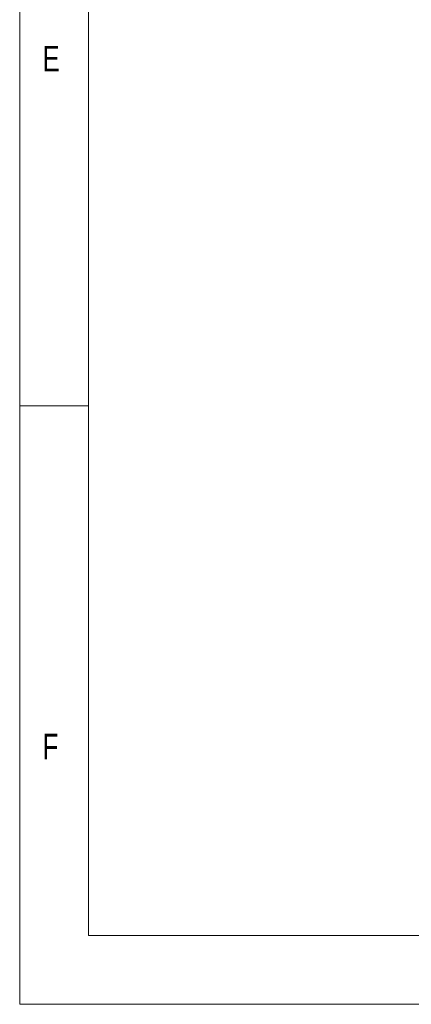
# Model space of a CAD drawing. Header units: millimetres. Extents: x -72 to 415, y 5 to 292.
# Tile 1 of 59: x 5 to 33, y 5 to 77. Entities that reach past the tile are written whole.
import ezdxf

# ---------------------------------------------------------------- set-up
doc = ezdxf.new("R2010")
doc.units = ezdxf.units.MM
doc.styles.add('SLDTEXTSTYLE0', font='TXT', dxfattribs={"width": 0.75})

msp = doc.modelspace()

# ---------------------------------------------------------------- linework, layer by layer
at = {"color": 7, "linetype": 'Continuous', "lineweight": 0}
for p, q in [((5, 292), (5, 5)), ((9.996, 287), (9.996, 10)), ((10, 48.5), (5, 48.5)), ((9.996, 10), (245, 10)), ((5, 5), (415, 5))]:
    msp.add_line(p, q, dxfattribs=at)

# ---------------------------------------------------------------- texts
at = {"color": 7, "linetype": 'Continuous', "lineweight": 0, "char_height": 1.852, "attachment_point": 1, "style": 'SLDTEXTSTYLE0'}
for s, insert in [('E', (6.667, 74.668)), ('F', (6.667, 24.668))]:
    msp.add_mtext(s, dxfattribs=dict(at, insert=insert))

doc.saveas('drawing.dxf')
